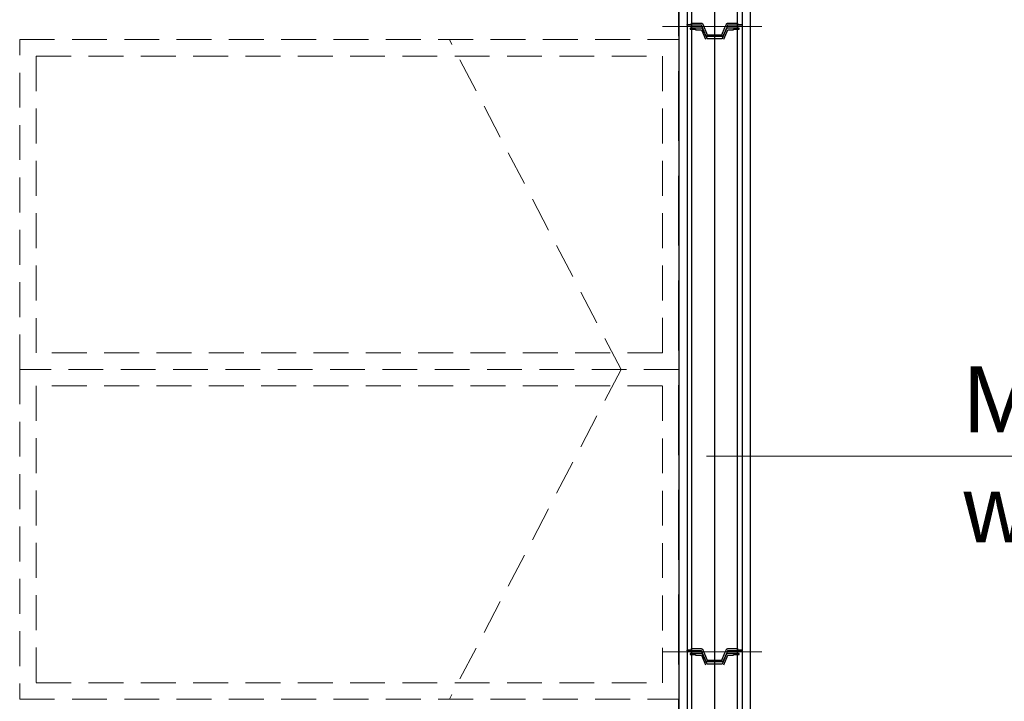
# Model space of a CAD drawing. Header units: millimetres. Extents: x -587 to 33545, y -26688 to 22494.
# Tile 85 of 256: x 9252 to 9432, y 10125 to 10249. Entities that reach past the tile are written whole.
import ezdxf
from ezdxf.lldxf.tags import DXFTag

# ---------------------------------------------------------------- set-up
doc = ezdxf.new("R2010")
doc.units = ezdxf.units.MM
doc.header["$MEASUREMENT"] = 0
doc.linetypes.add('DASHED2', pattern=[9.525, 6.35, -3.175])
for name, color, linetype in [('_I_EKO_PODKLAD 3', 252, 'Continuous'), ('AVECO', 40, 'Continuous'), ('AVECO MODUŁY', 40, 'Continuous'), ('AVECO TORY', 7, 'Continuous')]:
    doc.layers.add(name, color=color, linetype=linetype)
for name, color, linetype, lineweight in [('A_linie osiowe', 30, 'BORDER2', 13), ('A_wyposażenie', 7, 'Continuous', 9), ('wymiarowanie', 176, 'Continuous', 9)]:
    doc.layers.add(name, color=color, linetype=linetype, lineweight=lineweight)
doc.styles.add('ROMANS', font='romans')
tags = doc.linetypes.add('BORDER2', pattern=[22.225, 6.35, -3.175, 6.35, -3.175, 0, -3.175]).pattern_tags.tags
tags[14:15] = [DXFTag(74, 4), DXFTag(75, 0), DXFTag(340, '0'), DXFTag(46, 1.0), DXFTag(50, 0.0), DXFTag(44, 0.0), DXFTag(45, 0.0)]
tags[12:13] = [DXFTag(74, 4), DXFTag(75, 0), DXFTag(340, '0'), DXFTag(46, 1.0), DXFTag(50, 0.0), DXFTag(44, 0.0), DXFTag(45, 0.0)]
tags[10:11] = [DXFTag(74, 4), DXFTag(75, 0), DXFTag(340, '0'), DXFTag(46, 1.0), DXFTag(50, 0.0), DXFTag(44, 0.0), DXFTag(45, 0.0)]
tags[8:9] = [DXFTag(74, 4), DXFTag(75, 0), DXFTag(340, '0'), DXFTag(46, 1.0), DXFTag(50, 0.0), DXFTag(44, 0.0), DXFTag(45, 0.0)]
tags[6:7] = [DXFTag(74, 4), DXFTag(75, 0), DXFTag(340, '0'), DXFTag(46, 1.0), DXFTag(50, 0.0), DXFTag(44, 0.0), DXFTag(45, 0.0)]
tags[4:5] = [DXFTag(74, 4), DXFTag(75, 0), DXFTag(340, '0'), DXFTag(46, 1.0), DXFTag(50, 0.0), DXFTag(44, 0.0), DXFTag(45, 0.0)]

msp = doc.modelspace()

# ---------------------------------------------------------------- linework, layer by layer
at = {"layer": '_I_EKO_PODKLAD 3', "color": 5, "linetype": 'DASHED2', "ltscale": 2}
msp.add_line((9372.5, 9788.83), (9372.5, 10365.41), dxfattribs=at)
msp.add_line((9372.5, 9788.83), (9372.5, 10365.41), dxfattribs=at)
at = {"layer": 'A_linie osiowe', "color": 7, "ltscale": 0.5}
for p, q in [((9387.62, 10247.82), (9369.5, 10247.82)), ((9387.62, 10134.02), (9369.5, 10134.02))]:
    msp.add_line(p, q, dxfattribs=at)
at = {"layer": 'A_wyposażenie', "color": 7, "linetype": 'DASHED2'}
for q in [(9330.74, 10245.41), (9330.74, 10245.41), (9330.74, 10125.41), (9330.74, 10125.41)]:
    msp.add_line((9361.97, 10185.41), q, dxfattribs=at)
for points in [[(9372.5, 10245.41), (9372.5, 10185.41), (9252.5, 10185.41), (9252.5, 10245.41)], [(9372.5, 10245.41), (9372.5, 10185.41), (9252.5, 10185.41), (9252.5, 10245.41)], [(9369.5, 10242.41), (9369.5, 10188.41), (9255.5, 10188.41), (9255.5, 10242.41)], [(9369.5, 10242.41), (9369.5, 10188.41), (9255.5, 10188.41), (9255.5, 10242.41)], [(9372.5, 10125.41), (9372.5, 10185.41), (9252.5, 10185.41), (9252.5, 10125.41)], [(9372.5, 10125.41), (9372.5, 10185.41), (9252.5, 10185.41), (9252.5, 10125.41)], [(9369.5, 10128.41), (9369.5, 10182.41), (9255.5, 10182.41), (9255.5, 10128.41)], [(9369.5, 10128.41), (9369.5, 10182.41), (9255.5, 10182.41), (9255.5, 10128.41)]]:
    msp.add_lwpolyline(points, close=True, dxfattribs=at)
at = {"layer": 'AVECO', "color": 7}
for p, q in [((9374.74, 10247.5), (9374.55, 10247.5)), ((9374.55, 10247.5), (9374.55, 10247.33)), ((9375.71, 10247.5), (9374.74, 10247.5)), ((9376.33, 10247.5), (9375.71, 10247.5)), ((9376.55, 10247.5), (9376.33, 10247.5)), ((9376.56, 10247.5), (9376.55, 10247.5)), ((9376.58, 10247.5), (9376.56, 10247.5)), ((9376.59, 10247.5), (9376.58, 10247.5)), ((9376.6, 10247.5), (9376.59, 10247.5)), ((9376.61, 10247.5), (9376.6, 10247.5)), ((9376.62, 10247.5), (9376.61, 10247.5)), ((9376.63, 10247.5), (9376.62, 10247.5)), ((9376.64, 10247.49), (9376.63, 10247.5)), ((9376.65, 10247.49), (9376.64, 10247.49)), ((9376.66, 10247.49), (9376.65, 10247.49)), ((9376.67, 10247.49), (9376.66, 10247.49)), ((9376.68, 10247.48), (9376.67, 10247.49)), ((9376.69, 10247.48), (9376.68, 10247.48)), ((9376.71, 10247.47), (9376.69, 10247.48)), ((9376.73, 10247.46), (9376.71, 10247.47)), ((9376.75, 10247.45), (9376.73, 10247.46)), ((9376.77, 10247.45), (9376.75, 10247.45)), ((9376.78, 10247.44), (9376.77, 10247.45)), ((9376.8, 10247.43), (9376.78, 10247.44)), ((9376.81, 10247.42), (9376.8, 10247.43)), ((9376.8, 10247.43), (9376.8, 10247.43)), ((9376.82, 10247.42), (9376.81, 10247.42)), ((9376.81, 10247.42), (9376.81, 10247.42)), ((9376.82, 10247.41), (9376.82, 10247.42)), ((9376.82, 10247.42), (9376.82, 10247.42)), ((9376.83, 10247.41), (9376.82, 10247.41)), ((9376.82, 10247.41), (9376.82, 10247.41)), ((9376.83, 10247.4), (9376.83, 10247.41)), ((9376.83, 10247.41), (9376.83, 10247.41)), ((9376.83, 10247.41), (9376.83, 10247.41)), ((9376.84, 10247.4), (9376.83, 10247.4)), ((9376.84, 10247.39), (9376.84, 10247.4)), ((9376.84, 10247.4), (9376.84, 10247.4)), ((9376.85, 10247.39), (9376.84, 10247.39)), ((9376.85, 10247.38), (9376.85, 10247.39)), ((9376.85, 10247.39), (9376.85, 10247.39)), ((9376.85, 10247.39), (9376.85, 10247.39)), ((9376.86, 10247.38), (9376.85, 10247.38)), ((9376.85, 10247.38), (9376.85, 10247.38)), ((9376.86, 10247.37), (9376.86, 10247.38)), ((9376.87, 10247.36), (9376.86, 10247.37)), ((9376.86, 10247.37), (9376.86, 10247.37)), ((9376.87, 10247.35), (9376.87, 10247.36)), ((9381.14, 10247.37), (9381.13, 10247.36)), ((9381.13, 10247.36), (9381.13, 10247.35)), ((9381.15, 10247.38), (9381.14, 10247.38)), ((9381.14, 10247.38), (9381.14, 10247.37)), ((9381.14, 10247.37), (9381.14, 10247.37)), ((9381.16, 10247.4), (9381.15, 10247.39)), ((9381.15, 10247.39), (9381.15, 10247.39)), ((9381.15, 10247.39), (9381.15, 10247.39)), ((9381.15, 10247.39), (9381.15, 10247.39)), ((9381.15, 10247.39), (9381.15, 10247.38)), ((9381.15, 10247.38), (9381.15, 10247.38)), ((9381.17, 10247.41), (9381.16, 10247.4)), ((9381.16, 10247.4), (9381.16, 10247.4)), ((9381.16, 10247.4), (9381.16, 10247.4)), ((9381.18, 10247.41), (9381.17, 10247.41)), ((9381.17, 10247.41), (9381.17, 10247.41)), ((9381.17, 10247.41), (9381.17, 10247.41)), ((9381.17, 10247.41), (9381.17, 10247.41)), ((9381.19, 10247.42), (9381.18, 10247.42)), ((9381.18, 10247.42), (9381.18, 10247.42)), ((9381.18, 10247.42), (9381.18, 10247.42)), ((9381.18, 10247.42), (9381.18, 10247.41)), ((9381.2, 10247.43), (9381.19, 10247.43)), ((9381.19, 10247.43), (9381.19, 10247.42)), ((9381.22, 10247.44), (9381.2, 10247.43)), ((9381.23, 10247.45), (9381.22, 10247.44)), ((9381.25, 10247.45), (9381.23, 10247.45)), ((9381.27, 10247.46), (9381.25, 10247.45)), ((9381.29, 10247.47), (9381.27, 10247.46)), ((9381.31, 10247.48), (9381.29, 10247.47)), ((9381.32, 10247.48), (9381.31, 10247.48)), ((9381.33, 10247.49), (9381.32, 10247.48)), ((9381.34, 10247.49), (9381.33, 10247.49)), ((9381.35, 10247.49), (9381.34, 10247.49)), ((9381.36, 10247.49), (9381.35, 10247.49)), ((9381.37, 10247.5), (9381.36, 10247.49)), ((9381.38, 10247.5), (9381.37, 10247.5)), ((9381.39, 10247.5), (9381.38, 10247.5)), ((9381.4, 10247.5), (9381.39, 10247.5)), ((9381.41, 10247.5), (9381.4, 10247.5)), ((9381.42, 10247.5), (9381.41, 10247.5)), ((9381.43, 10247.5), (9381.42, 10247.5)), ((9381.44, 10247.5), (9381.43, 10247.5)), ((9381.67, 10247.5), (9381.44, 10247.5)), ((9382.29, 10247.5), (9381.67, 10247.5)), ((9383.26, 10247.5), (9382.29, 10247.5)), ((9383.45, 10247.5), (9383.26, 10247.5)), ((9383.45, 10247.33), (9383.45, 10247.5)), ((9374.55, 10247.33), (9374.74, 10247.33)), ((9374.55, 10247.33), (9375.55, 10247.33)), ((9374.74, 10247.33), (9375.55, 10247.33)), ((9375.55, 10247.33), (9375.55, 10247.21)), ((9375.55, 10247.21), (9375.71, 10247.21)), ((9375.71, 10247.21), (9376.33, 10247.21)), ((9376.33, 10247.21), (9376.61, 10247.21)), ((9376.61, 10247.21), (9376.66, 10247.07)), ((9376.66, 10247.07), (9377.34, 10245.49)), ((9376.88, 10247.34), (9376.87, 10247.35)), ((9376.87, 10247.35), (9376.87, 10247.35)), ((9377.62, 10245.61), (9376.88, 10247.34)), ((9377.62, 10245.6), (9377.62, 10245.61)), ((9377.62, 10245.61), (9377.62, 10245.61)), ((9377.62, 10245.59), (9377.62, 10245.6)), ((9377.62, 10245.6), (9377.62, 10245.6)), ((9377.62, 10245.6), (9377.62, 10245.6)), ((9377.62, 10245.6), (9377.62, 10245.6)), ((9377.62, 10245.6), (9377.62, 10245.6)), ((9377.62, 10245.6), (9377.62, 10245.6)), ((9377.62, 10245.6), (9377.62, 10245.6)), ((9377.62, 10245.6), (9377.62, 10245.6)), ((9377.62, 10245.6), (9377.62, 10245.6)), ((9377.62, 10245.6), (9377.62, 10245.6)), ((9377.62, 10245.6), (9377.62, 10245.6)), ((9377.63, 10245.59), (9377.62, 10245.59)), ((9377.64, 10245.59), (9377.63, 10245.59)), ((9377.63, 10245.59), (9377.63, 10245.59)), ((9377.63, 10245.59), (9377.63, 10245.59)), ((9377.63, 10245.59), (9377.63, 10245.59)), ((9377.63, 10245.59), (9377.63, 10245.59)), ((9377.63, 10245.59), (9377.63, 10245.59)), ((9377.63, 10245.59), (9377.63, 10245.59)), ((9377.63, 10245.59), (9377.63, 10245.59)), ((9377.63, 10245.59), (9377.63, 10245.59)), ((9377.63, 10245.59), (9377.63, 10245.59)), ((9377.63, 10245.59), (9377.63, 10245.59)), ((9377.63, 10245.59), (9377.63, 10245.59)), ((9377.63, 10245.59), (9377.63, 10245.59)), ((9377.63, 10245.59), (9377.63, 10245.59)), ((9377.64, 10245.58), (9377.64, 10245.59)), ((9377.64, 10245.59), (9377.64, 10245.59)), ((9377.64, 10245.59), (9377.64, 10245.59)), ((9377.64, 10245.59), (9377.64, 10245.59)), ((9377.65, 10245.58), (9377.64, 10245.58)), ((9377.64, 10245.58), (9377.64, 10245.58)), ((9377.64, 10245.58), (9377.64, 10245.58)), ((9377.64, 10245.58), (9377.64, 10245.58)), ((9377.64, 10245.58), (9377.64, 10245.58)), ((9377.64, 10245.58), (9377.64, 10245.58)), ((9377.66, 10245.58), (9377.65, 10245.58)), ((9377.65, 10245.58), (9377.65, 10245.58)), ((9377.65, 10245.58), (9377.65, 10245.58)), ((9377.65, 10245.58), (9377.65, 10245.58)), ((9377.65, 10245.58), (9377.65, 10245.58)), ((9377.65, 10245.58), (9377.65, 10245.58)), ((9377.67, 10245.58), (9377.66, 10245.58)), ((9377.66, 10245.58), (9377.66, 10245.58)), ((9377.66, 10245.58), (9377.66, 10245.58)), ((9377.72, 10245.58), (9377.67, 10245.58)), ((9377.73, 10245.58), (9377.72, 10245.58)), ((9379, 10245.57), (9377.73, 10245.58)), ((9380.27, 10245.58), (9379, 10245.57)), ((9380.28, 10245.58), (9380.27, 10245.58)), ((9380.33, 10245.58), (9380.28, 10245.58)), ((9380.34, 10245.58), (9380.33, 10245.58)), ((9380.33, 10245.58), (9380.33, 10245.58)), ((9380.35, 10245.58), (9380.34, 10245.58)), ((9380.34, 10245.58), (9380.34, 10245.58)), ((9380.34, 10245.58), (9380.34, 10245.58)), ((9380.36, 10245.58), (9380.35, 10245.58)), ((9380.35, 10245.58), (9380.35, 10245.58)), ((9380.35, 10245.58), (9380.35, 10245.58)), ((9380.35, 10245.58), (9380.35, 10245.58)), ((9380.35, 10245.58), (9380.35, 10245.58)), ((9380.35, 10245.58), (9380.35, 10245.58)), ((9380.37, 10245.59), (9380.36, 10245.59)), ((9380.36, 10245.59), (9380.36, 10245.59)), ((9380.36, 10245.59), (9380.36, 10245.59)), ((9380.36, 10245.59), (9380.36, 10245.59)), ((9380.36, 10245.59), (9380.36, 10245.59)), ((9380.36, 10245.59), (9380.36, 10245.59)), ((9380.36, 10245.59), (9380.36, 10245.59)), ((9380.36, 10245.59), (9380.36, 10245.58)), ((9380.36, 10245.58), (9380.36, 10245.58)), ((9380.36, 10245.58), (9380.36, 10245.58)), ((9380.36, 10245.58), (9380.36, 10245.58)), ((9380.36, 10245.58), (9380.36, 10245.58)), ((9380.38, 10245.6), (9380.37, 10245.6)), ((9380.37, 10245.6), (9380.37, 10245.6)), ((9380.37, 10245.6), (9380.37, 10245.6)), ((9380.37, 10245.6), (9380.37, 10245.6)), ((9380.37, 10245.6), (9380.37, 10245.59)), ((9380.37, 10245.59), (9380.37, 10245.59)), ((9380.37, 10245.59), (9380.37, 10245.59)), ((9380.37, 10245.59), (9380.37, 10245.59)), ((9380.37, 10245.59), (9380.37, 10245.59)), ((9380.37, 10245.59), (9380.37, 10245.59)), ((9380.37, 10245.59), (9380.37, 10245.59)), ((9380.37, 10245.59), (9380.37, 10245.59)), ((9380.37, 10245.59), (9380.37, 10245.59)), ((9380.37, 10245.59), (9380.37, 10245.59)), ((9380.37, 10245.59), (9380.37, 10245.59)), ((9380.37, 10245.59), (9380.37, 10245.59)), ((9381.12, 10247.34), (9380.38, 10245.61)), ((9380.38, 10245.61), (9380.38, 10245.61)), ((9380.38, 10245.61), (9380.38, 10245.6)), ((9380.38, 10245.6), (9380.38, 10245.6)), ((9380.38, 10245.6), (9380.38, 10245.6)), ((9380.38, 10245.6), (9380.38, 10245.6)), ((9380.38, 10245.6), (9380.38, 10245.6)), ((9380.38, 10245.6), (9380.38, 10245.6)), ((9380.38, 10245.6), (9380.38, 10245.6)), ((9380.66, 10245.49), (9381.39, 10247.21)), ((9381.13, 10247.35), (9381.12, 10247.35)), ((9381.12, 10247.35), (9381.12, 10247.34)), ((9381.39, 10247.21), (9381.56, 10247.21)), ((9381.56, 10247.21), (9381.67, 10247.21)), ((9381.67, 10247.21), (9382.29, 10247.21)), ((9382.29, 10247.21), (9382.45, 10247.21)), ((9382.45, 10247.33), (9383.45, 10247.33)), ((9382.45, 10247.21), (9382.45, 10247.33)), ((9382.45, 10247.33), (9383.26, 10247.33)), ((9383.26, 10247.33), (9383.45, 10247.33)), ((9374.74, 10133.7), (9374.55, 10133.7)), ((9374.55, 10133.7), (9374.55, 10133.53)), ((9374.55, 10133.53), (9374.74, 10133.53)), ((9374.55, 10133.53), (9375.55, 10133.53)), ((9375.71, 10133.7), (9374.74, 10133.7)), ((9374.74, 10133.53), (9375.55, 10133.53)), ((9375.55, 10133.53), (9375.55, 10133.41)), ((9375.55, 10133.41), (9375.71, 10133.41)), ((9376.33, 10133.7), (9375.71, 10133.7)), ((9375.71, 10133.41), (9376.33, 10133.41)), ((9376.55, 10133.7), (9376.33, 10133.7)), ((9376.33, 10133.41), (9376.61, 10133.41)), ((9376.56, 10133.7), (9376.55, 10133.7)), ((9376.58, 10133.7), (9376.56, 10133.7)), ((9376.59, 10133.7), (9376.58, 10133.7)), ((9376.6, 10133.7), (9376.59, 10133.7)), ((9376.61, 10133.7), (9376.6, 10133.7)), ((9376.62, 10133.7), (9376.61, 10133.7)), ((9376.61, 10133.41), (9376.66, 10133.27)), ((9376.63, 10133.7), (9376.62, 10133.7)), ((9376.64, 10133.69), (9376.63, 10133.7)), ((9376.65, 10133.69), (9376.64, 10133.69)), ((9376.66, 10133.69), (9376.65, 10133.69)), ((9376.67, 10133.69), (9376.66, 10133.69)), ((9376.66, 10133.27), (9377.34, 10131.69)), ((9376.68, 10133.68), (9376.67, 10133.69)), ((9376.69, 10133.68), (9376.68, 10133.68)), ((9376.71, 10133.67), (9376.69, 10133.68)), ((9376.73, 10133.66), (9376.71, 10133.67)), ((9376.75, 10133.65), (9376.73, 10133.66)), ((9376.77, 10133.65), (9376.75, 10133.65)), ((9376.78, 10133.64), (9376.77, 10133.65)), ((9376.8, 10133.63), (9376.78, 10133.64)), ((9376.81, 10133.62), (9376.8, 10133.63)), ((9376.8, 10133.63), (9376.8, 10133.63)), ((9376.82, 10133.62), (9376.81, 10133.62)), ((9376.81, 10133.62), (9376.81, 10133.62)), ((9376.82, 10133.61), (9376.82, 10133.62)), ((9376.82, 10133.62), (9376.82, 10133.62)), ((9376.83, 10133.61), (9376.82, 10133.61)), ((9376.82, 10133.61), (9376.82, 10133.61)), ((9376.83, 10133.6), (9376.83, 10133.61)), ((9376.83, 10133.61), (9376.83, 10133.61)), ((9376.83, 10133.61), (9376.83, 10133.61)), ((9376.84, 10133.6), (9376.83, 10133.6)), ((9376.84, 10133.59), (9376.84, 10133.6)), ((9376.84, 10133.6), (9376.84, 10133.6)), ((9376.85, 10133.59), (9376.84, 10133.59)), ((9376.85, 10133.58), (9376.85, 10133.59)), ((9376.85, 10133.59), (9376.85, 10133.59)), ((9376.85, 10133.59), (9376.85, 10133.59)), ((9376.86, 10133.58), (9376.85, 10133.58)), ((9376.85, 10133.58), (9376.85, 10133.58)), ((9376.86, 10133.57), (9376.86, 10133.58)), ((9376.87, 10133.56), (9376.86, 10133.57)), ((9376.86, 10133.57), (9376.86, 10133.57)), ((9376.87, 10133.55), (9376.87, 10133.56)), ((9376.88, 10133.54), (9376.87, 10133.55)), ((9376.87, 10133.55), (9376.87, 10133.55)), ((9377.62, 10131.81), (9376.88, 10133.54)), ((9381.12, 10133.54), (9380.38, 10131.81)), ((9380.66, 10131.69), (9381.39, 10133.41)), ((9381.13, 10133.55), (9381.12, 10133.55)), ((9381.12, 10133.55), (9381.12, 10133.54)), ((9381.14, 10133.57), (9381.13, 10133.56)), ((9381.13, 10133.56), (9381.13, 10133.55)), ((9381.15, 10133.58), (9381.14, 10133.58)), ((9381.14, 10133.58), (9381.14, 10133.57)), ((9381.14, 10133.57), (9381.14, 10133.57)), ((9381.16, 10133.6), (9381.15, 10133.59)), ((9381.15, 10133.59), (9381.15, 10133.59)), ((9381.15, 10133.59), (9381.15, 10133.59)), ((9381.15, 10133.59), (9381.15, 10133.59)), ((9381.15, 10133.59), (9381.15, 10133.58)), ((9381.15, 10133.58), (9381.15, 10133.58)), ((9381.17, 10133.61), (9381.16, 10133.6)), ((9381.16, 10133.6), (9381.16, 10133.6)), ((9381.16, 10133.6), (9381.16, 10133.6)), ((9381.18, 10133.61), (9381.17, 10133.61)), ((9381.17, 10133.61), (9381.17, 10133.61)), ((9381.17, 10133.61), (9381.17, 10133.61)), ((9381.17, 10133.61), (9381.17, 10133.61)), ((9381.19, 10133.62), (9381.18, 10133.62)), ((9381.18, 10133.62), (9381.18, 10133.62)), ((9381.18, 10133.62), (9381.18, 10133.62)), ((9381.18, 10133.62), (9381.18, 10133.61)), ((9381.2, 10133.63), (9381.19, 10133.63)), ((9381.19, 10133.63), (9381.19, 10133.62)), ((9381.22, 10133.64), (9381.2, 10133.63)), ((9381.23, 10133.65), (9381.22, 10133.64)), ((9381.25, 10133.65), (9381.23, 10133.65)), ((9381.27, 10133.66), (9381.25, 10133.65)), ((9381.29, 10133.67), (9381.27, 10133.66)), ((9381.31, 10133.68), (9381.29, 10133.67)), ((9381.32, 10133.68), (9381.31, 10133.68)), ((9381.33, 10133.69), (9381.32, 10133.68)), ((9381.34, 10133.69), (9381.33, 10133.69)), ((9381.35, 10133.69), (9381.34, 10133.69)), ((9381.36, 10133.69), (9381.35, 10133.69)), ((9381.37, 10133.7), (9381.36, 10133.69)), ((9381.38, 10133.7), (9381.37, 10133.7)), ((9381.39, 10133.7), (9381.38, 10133.7)), ((9381.4, 10133.7), (9381.39, 10133.7)), ((9381.39, 10133.41), (9381.56, 10133.41)), ((9381.41, 10133.7), (9381.4, 10133.7)), ((9381.42, 10133.7), (9381.41, 10133.7)), ((9381.43, 10133.7), (9381.42, 10133.7)), ((9381.44, 10133.7), (9381.43, 10133.7)), ((9381.67, 10133.7), (9381.44, 10133.7)), ((9381.56, 10133.41), (9381.67, 10133.41)), ((9382.29, 10133.7), (9381.67, 10133.7)), ((9381.67, 10133.41), (9382.29, 10133.41)), ((9383.26, 10133.7), (9382.29, 10133.7)), ((9382.29, 10133.41), (9382.45, 10133.41)), ((9382.45, 10133.53), (9383.45, 10133.53)), ((9382.45, 10133.41), (9382.45, 10133.53)), ((9382.45, 10133.53), (9383.26, 10133.53)), ((9383.45, 10133.7), (9383.26, 10133.7)), ((9383.26, 10133.53), (9383.45, 10133.53)), ((9383.45, 10133.53), (9383.45, 10133.7)), ((9377.62, 10131.8), (9377.62, 10131.81)), ((9377.62, 10131.81), (9377.62, 10131.81)), ((9377.62, 10131.79), (9377.62, 10131.8)), ((9377.62, 10131.8), (9377.62, 10131.8)), ((9377.62, 10131.8), (9377.62, 10131.8)), ((9377.62, 10131.8), (9377.62, 10131.8)), ((9377.62, 10131.8), (9377.62, 10131.8)), ((9377.62, 10131.8), (9377.62, 10131.8)), ((9377.62, 10131.8), (9377.62, 10131.8)), ((9377.62, 10131.8), (9377.62, 10131.8)), ((9377.62, 10131.8), (9377.62, 10131.8)), ((9377.62, 10131.8), (9377.62, 10131.8)), ((9377.62, 10131.8), (9377.62, 10131.8)), ((9377.63, 10131.79), (9377.62, 10131.79)), ((9377.64, 10131.79), (9377.63, 10131.79)), ((9377.63, 10131.79), (9377.63, 10131.79)), ((9377.63, 10131.79), (9377.63, 10131.79)), ((9377.63, 10131.79), (9377.63, 10131.79)), ((9377.63, 10131.79), (9377.63, 10131.79)), ((9377.63, 10131.79), (9377.63, 10131.79)), ((9377.63, 10131.79), (9377.63, 10131.79)), ((9377.63, 10131.79), (9377.63, 10131.79)), ((9377.63, 10131.79), (9377.63, 10131.79)), ((9377.63, 10131.79), (9377.63, 10131.79)), ((9377.63, 10131.79), (9377.63, 10131.79)), ((9377.63, 10131.79), (9377.63, 10131.79)), ((9377.63, 10131.79), (9377.63, 10131.79)), ((9377.63, 10131.79), (9377.63, 10131.79)), ((9377.64, 10131.78), (9377.64, 10131.79)), ((9377.64, 10131.79), (9377.64, 10131.79)), ((9377.64, 10131.79), (9377.64, 10131.79)), ((9377.64, 10131.79), (9377.64, 10131.79)), ((9377.65, 10131.78), (9377.64, 10131.78)), ((9377.64, 10131.78), (9377.64, 10131.78)), ((9377.64, 10131.78), (9377.64, 10131.78)), ((9377.64, 10131.78), (9377.64, 10131.78)), ((9377.64, 10131.78), (9377.64, 10131.78)), ((9377.64, 10131.78), (9377.64, 10131.78)), ((9377.66, 10131.78), (9377.65, 10131.78)), ((9377.65, 10131.78), (9377.65, 10131.78)), ((9377.65, 10131.78), (9377.65, 10131.78)), ((9377.65, 10131.78), (9377.65, 10131.78)), ((9377.65, 10131.78), (9377.65, 10131.78)), ((9377.65, 10131.78), (9377.65, 10131.78)), ((9377.67, 10131.78), (9377.66, 10131.78)), ((9377.66, 10131.78), (9377.66, 10131.78)), ((9377.66, 10131.78), (9377.66, 10131.78)), ((9377.72, 10131.78), (9377.67, 10131.78)), ((9377.73, 10131.78), (9377.72, 10131.78)), ((9379, 10131.77), (9377.73, 10131.78)), ((9380.27, 10131.78), (9379, 10131.77)), ((9380.28, 10131.78), (9380.27, 10131.78)), ((9380.33, 10131.78), (9380.28, 10131.78)), ((9380.34, 10131.78), (9380.33, 10131.78)), ((9380.33, 10131.78), (9380.33, 10131.78)), ((9380.35, 10131.78), (9380.34, 10131.78)), ((9380.34, 10131.78), (9380.34, 10131.78)), ((9380.34, 10131.78), (9380.34, 10131.78)), ((9380.36, 10131.78), (9380.35, 10131.78)), ((9380.35, 10131.78), (9380.35, 10131.78)), ((9380.35, 10131.78), (9380.35, 10131.78)), ((9380.35, 10131.78), (9380.35, 10131.78)), ((9380.35, 10131.78), (9380.35, 10131.78)), ((9380.35, 10131.78), (9380.35, 10131.78)), ((9380.37, 10131.79), (9380.36, 10131.79)), ((9380.36, 10131.79), (9380.36, 10131.79)), ((9380.36, 10131.79), (9380.36, 10131.79)), ((9380.36, 10131.79), (9380.36, 10131.79)), ((9380.36, 10131.79), (9380.36, 10131.79)), ((9380.36, 10131.79), (9380.36, 10131.79)), ((9380.36, 10131.79), (9380.36, 10131.79)), ((9380.36, 10131.79), (9380.36, 10131.78)), ((9380.36, 10131.78), (9380.36, 10131.78)), ((9380.36, 10131.78), (9380.36, 10131.78)), ((9380.36, 10131.78), (9380.36, 10131.78)), ((9380.36, 10131.78), (9380.36, 10131.78)), ((9380.38, 10131.8), (9380.37, 10131.8)), ((9380.37, 10131.8), (9380.37, 10131.8)), ((9380.37, 10131.8), (9380.37, 10131.8)), ((9380.37, 10131.8), (9380.37, 10131.8)), ((9380.37, 10131.8), (9380.37, 10131.79)), ((9380.37, 10131.79), (9380.37, 10131.79)), ((9380.37, 10131.79), (9380.37, 10131.79)), ((9380.37, 10131.79), (9380.37, 10131.79)), ((9380.37, 10131.79), (9380.37, 10131.79)), ((9380.37, 10131.79), (9380.37, 10131.79)), ((9380.37, 10131.79), (9380.37, 10131.79)), ((9380.37, 10131.79), (9380.37, 10131.79)), ((9380.37, 10131.79), (9380.37, 10131.79)), ((9380.37, 10131.79), (9380.37, 10131.79)), ((9380.37, 10131.79), (9380.37, 10131.79)), ((9380.37, 10131.79), (9380.37, 10131.79)), ((9380.38, 10131.81), (9380.38, 10131.81)), ((9380.38, 10131.81), (9380.38, 10131.8)), ((9380.38, 10131.8), (9380.38, 10131.8)), ((9380.38, 10131.8), (9380.38, 10131.8)), ((9380.38, 10131.8), (9380.38, 10131.8)), ((9380.38, 10131.8), (9380.38, 10131.8)), ((9380.38, 10131.8), (9380.38, 10131.8)), ((9380.38, 10131.8), (9380.38, 10131.8))]:
    msp.add_line(p, q, dxfattribs=at)
at = {"layer": 'AVECO MODUŁY', "color": 7}
for p, q in [((9374.8, 10361.03), (9374.8, 9792.92)), ((9383.18, 9792.92), (9383.18, 10361.03)), ((9373.99, 10248.02), (9373.99, 10248.12)), ((9373.99, 10248.12), (9374.8, 10248.12)), ((9374.8, 10248.02), (9373.99, 10248.02)), ((9374, 10248.05), (9374, 10248.15)), ((9374.8, 10248.12), (9374, 10248.12)), ((9374.8, 10248.42), (9375.43, 10248.42)), ((9374.8, 10248.22), (9374.8, 10248.42)), ((9374.8, 10248.12), (9374.8, 10248.22)), ((9375.82, 10248.02), (9374.8, 10248.02)), ((9375.43, 10248.42), (9376.54, 10248.42)), ((9376.22, 10248.02), (9375.82, 10248.02)), ((9376.6, 10248.02), (9376.22, 10248.02)), ((9376.54, 10248.42), (9376.55, 10248.42)), ((9376.55, 10248.42), (9376.56, 10248.42)), ((9376.56, 10248.42), (9376.57, 10248.42)), ((9376.57, 10248.42), (9376.59, 10248.42)), ((9376.59, 10248.42), (9376.6, 10248.41)), ((9376.6, 10248.41), (9376.61, 10248.41)), ((9377.39, 10246.17), (9376.6, 10248.02)), ((9376.61, 10248.41), (9376.62, 10248.41)), ((9376.62, 10248.41), (9376.63, 10248.41)), ((9376.63, 10248.41), (9376.64, 10248.4)), ((9376.64, 10248.4), (9376.64, 10248.4)), ((9376.64, 10248.4), (9376.65, 10248.4)), ((9376.65, 10248.4), (9376.66, 10248.4)), ((9376.66, 10248.4), (9376.66, 10248.39)), ((9376.66, 10248.39), (9376.67, 10248.39)), ((9376.67, 10248.39), (9376.67, 10248.39)), ((9376.67, 10248.39), (9376.68, 10248.39)), ((9376.68, 10248.39), (9376.68, 10248.38)), ((9376.68, 10248.38), (9376.69, 10248.38)), ((9376.69, 10248.38), (9376.7, 10248.38)), ((9376.7, 10248.38), (9376.7, 10248.38)), ((9376.7, 10248.38), (9376.71, 10248.37)), ((9376.71, 10248.37), (9376.71, 10248.37)), ((9376.71, 10248.37), (9376.72, 10248.37)), ((9376.72, 10248.37), (9376.72, 10248.36)), ((9376.72, 10248.36), (9376.73, 10248.36)), ((9376.73, 10248.36), (9376.73, 10248.36)), ((9376.73, 10248.36), (9376.74, 10248.35)), ((9376.74, 10248.35), (9376.74, 10248.35)), ((9376.74, 10248.35), (9376.75, 10248.34)), ((9376.75, 10248.34), (9376.75, 10248.34)), ((9376.75, 10248.34), (9376.76, 10248.34)), ((9376.76, 10248.34), (9376.76, 10248.33)), ((9376.76, 10248.33), (9376.77, 10248.33)), ((9376.77, 10248.33), (9376.77, 10248.32)), ((9376.77, 10248.32), (9376.77, 10248.32)), ((9376.77, 10248.32), (9376.78, 10248.32)), ((9376.78, 10248.32), (9376.79, 10248.31)), ((9376.79, 10248.31), (9376.79, 10248.3)), ((9376.79, 10248.3), (9376.8, 10248.29)), ((9376.8, 10248.29), (9376.81, 10248.28)), ((9376.81, 10248.28), (9376.82, 10248.27)), ((9376.82, 10248.27), (9376.82, 10248.26)), ((9376.82, 10248.26), (9376.83, 10248.25)), ((9376.83, 10248.25), (9376.83, 10248.24)), ((9376.83, 10248.24), (9376.84, 10248.22)), ((9376.84, 10248.22), (9376.85, 10248.21)), ((9376.85, 10248.21), (9377.67, 10246.3)), ((9380.32, 10246.3), (9380.89, 10247.64)), ((9381.22, 10247.63), (9380.59, 10246.17)), ((9380.89, 10247.64), (9381.14, 10248.22)), ((9381.14, 10248.22), (9381.15, 10248.23)), ((9381.15, 10248.24), (9381.16, 10248.25)), ((9381.15, 10248.23), (9381.15, 10248.24)), ((9381.16, 10248.26), (9381.17, 10248.27)), ((9381.16, 10248.25), (9381.16, 10248.26)), ((9381.17, 10248.27), (9381.18, 10248.28)), ((9381.18, 10248.29), (9381.19, 10248.3)), ((9381.18, 10248.28), (9381.18, 10248.29)), ((9381.19, 10248.3), (9381.2, 10248.31)), ((9381.2, 10248.31), (9381.21, 10248.32)), ((9381.21, 10248.32), (9381.21, 10248.32)), ((9381.21, 10248.32), (9381.22, 10248.32)), ((9381.22, 10248.32), (9381.22, 10248.33)), ((9381.22, 10248.33), (9381.23, 10248.33)), ((9381.38, 10248.02), (9381.22, 10247.63)), ((9381.23, 10248.33), (9381.23, 10248.34)), ((9381.23, 10248.34), (9381.24, 10248.34)), ((9381.24, 10248.34), (9381.25, 10248.35)), ((9381.24, 10248.34), (9381.24, 10248.34)), ((9381.25, 10248.35), (9381.26, 10248.36)), ((9381.25, 10248.35), (9381.25, 10248.35)), ((9381.26, 10248.36), (9381.26, 10248.36)), ((9381.26, 10248.36), (9381.27, 10248.36)), ((9381.27, 10248.36), (9381.27, 10248.37)), ((9381.27, 10248.37), (9381.28, 10248.37)), ((9381.28, 10248.37), (9381.29, 10248.38)), ((9381.28, 10248.37), (9381.28, 10248.37)), ((9381.29, 10248.38), (9381.29, 10248.38)), ((9381.29, 10248.38), (9381.3, 10248.38)), ((9381.3, 10248.38), (9381.31, 10248.39)), ((9381.3, 10248.38), (9381.3, 10248.38)), ((9381.31, 10248.39), (9381.31, 10248.39)), ((9381.31, 10248.39), (9381.32, 10248.39)), ((9381.32, 10248.39), (9381.33, 10248.39)), ((9381.33, 10248.39), (9381.33, 10248.4)), ((9381.33, 10248.4), (9381.34, 10248.4)), ((9381.34, 10248.4), (9381.34, 10248.4)), ((9381.34, 10248.4), (9381.35, 10248.4)), ((9381.35, 10248.4), (9381.35, 10248.41)), ((9381.35, 10248.41), (9381.37, 10248.41)), ((9381.37, 10248.41), (9381.38, 10248.41)), ((9381.38, 10248.41), (9381.39, 10248.41)), ((9382.16, 10248.02), (9381.38, 10248.02)), ((9381.39, 10248.41), (9381.4, 10248.42)), ((9381.4, 10248.42), (9381.41, 10248.42)), ((9381.41, 10248.42), (9381.43, 10248.42)), ((9381.43, 10248.42), (9381.44, 10248.42)), ((9381.44, 10248.42), (9381.45, 10248.42)), ((9381.45, 10248.42), (9383.18, 10248.42)), ((9383.18, 10248.02), (9382.16, 10248.02)), ((9383.18, 10248.42), (9383.18, 10248.22)), ((9383.18, 10248.22), (9383.18, 10248.12)), ((9383.18, 10248.12), (9383.49, 10248.12)), ((9383.99, 10248.12), (9383.18, 10248.12)), ((9383.99, 10248.02), (9383.18, 10248.02)), ((9383.49, 10248.12), (9383.99, 10248.12)), ((9383.99, 10248.12), (9383.99, 10248.02)), ((9377.4, 10246.17), (9377.39, 10246.17)), ((9377.4, 10246.16), (9377.4, 10246.17)), ((9377.4, 10246.15), (9377.4, 10246.16)), ((9377.4, 10246.16), (9377.4, 10246.16)), ((9377.41, 10246.15), (9377.4, 10246.15)), ((9377.41, 10246.14), (9377.41, 10246.15)), ((9377.42, 10246.13), (9377.41, 10246.14)), ((9377.41, 10246.14), (9377.41, 10246.14)), ((9377.42, 10246.12), (9377.42, 10246.13)), ((9377.42, 10246.13), (9377.42, 10246.13)), ((9377.43, 10246.12), (9377.42, 10246.12)), ((9377.42, 10246.12), (9377.42, 10246.12)), ((9377.43, 10246.11), (9377.43, 10246.12)), ((9377.44, 10246.1), (9377.43, 10246.11)), ((9377.43, 10246.11), (9377.43, 10246.11)), ((9377.45, 10246.09), (9377.44, 10246.1)), ((9377.44, 10246.1), (9377.44, 10246.1)), ((9377.46, 10246.08), (9377.45, 10246.09)), ((9377.45, 10246.09), (9377.45, 10246.09)), ((9377.45, 10246.09), (9377.45, 10246.09)), ((9377.47, 10246.07), (9377.46, 10246.08)), ((9377.46, 10246.08), (9377.46, 10246.08)), ((9377.48, 10246.06), (9377.47, 10246.07)), ((9377.47, 10246.07), (9377.47, 10246.07)), ((9377.47, 10246.07), (9377.47, 10246.07)), ((9377.49, 10246.06), (9377.48, 10246.06)), ((9377.48, 10246.06), (9377.48, 10246.06)), ((9377.49, 10246.05), (9377.49, 10246.06)), ((9377.5, 10246.05), (9377.49, 10246.05)), ((9377.51, 10246.04), (9377.5, 10246.05)), ((9377.5, 10246.05), (9377.5, 10246.05)), ((9377.52, 10246.04), (9377.51, 10246.04)), ((9377.51, 10246.04), (9377.51, 10246.04)), ((9377.53, 10246.03), (9377.52, 10246.04)), ((9377.52, 10246.04), (9377.52, 10246.04)), ((9377.54, 10246.03), (9377.53, 10246.03)), ((9377.53, 10246.03), (9377.53, 10246.03)), ((9377.55, 10246.02), (9377.54, 10246.03)), ((9377.54, 10246.03), (9377.54, 10246.03)), ((9377.56, 10246.02), (9377.55, 10246.02)), ((9377.55, 10246.02), (9377.55, 10246.02)), ((9377.57, 10246.01), (9377.56, 10246.02)), ((9377.56, 10246.02), (9377.56, 10246.02)), ((9377.58, 10246.01), (9377.57, 10246.01)), ((9377.57, 10246.01), (9377.57, 10246.01)), ((9377.59, 10246.01), (9377.58, 10246.01)), ((9377.58, 10246.01), (9377.58, 10246.01)), ((9377.6, 10246.01), (9377.59, 10246.01)), ((9377.59, 10246.01), (9377.59, 10246.01)), ((9377.6, 10246), (9377.6, 10246.01)), ((9377.61, 10246), (9377.6, 10246)), ((9377.62, 10246), (9377.61, 10246)), ((9377.61, 10246), (9377.61, 10246)), ((9377.63, 10246), (9377.62, 10246)), ((9377.62, 10246), (9377.62, 10246)), ((9377.64, 10246), (9377.63, 10246)), ((9377.63, 10246), (9377.63, 10246)), ((9377.65, 10246), (9377.64, 10246)), ((9377.66, 10246), (9377.65, 10246)), ((9377.65, 10246), (9377.65, 10246)), ((9377.67, 10246), (9377.66, 10246)), ((9377.67, 10246.3), (9378.68, 10246.3)), ((9380.33, 10246), (9377.67, 10246)), ((9378.68, 10246.3), (9380.32, 10246.3)), ((9380.34, 10246), (9380.33, 10246)), ((9380.35, 10246), (9380.34, 10246)), ((9380.34, 10246), (9380.34, 10246)), ((9380.36, 10246), (9380.35, 10246)), ((9380.35, 10246), (9380.35, 10246)), ((9380.37, 10246), (9380.36, 10246)), ((9380.36, 10246), (9380.36, 10246)), ((9380.38, 10246), (9380.37, 10246)), ((9380.37, 10246), (9380.37, 10246)), ((9380.39, 10246.01), (9380.38, 10246)), ((9380.38, 10246), (9380.38, 10246)), ((9380.4, 10246.01), (9380.39, 10246.01)), ((9380.39, 10246.01), (9380.39, 10246.01)), ((9380.41, 10246.01), (9380.4, 10246.01)), ((9380.42, 10246.01), (9380.41, 10246.01)), ((9380.41, 10246.01), (9380.41, 10246.01)), ((9380.43, 10246.02), (9380.42, 10246.01)), ((9380.42, 10246.01), (9380.42, 10246.01)), ((9380.44, 10246.02), (9380.43, 10246.02)), ((9380.43, 10246.02), (9380.43, 10246.02)), ((9380.45, 10246.03), (9380.44, 10246.02)), ((9380.44, 10246.02), (9380.44, 10246.02)), ((9380.46, 10246.03), (9380.45, 10246.03)), ((9380.45, 10246.03), (9380.45, 10246.03)), ((9380.47, 10246.04), (9380.46, 10246.03)), ((9380.46, 10246.03), (9380.46, 10246.03)), ((9380.48, 10246.04), (9380.47, 10246.04)), ((9380.47, 10246.04), (9380.47, 10246.04)), ((9380.49, 10246.05), (9380.48, 10246.04)), ((9380.48, 10246.04), (9380.48, 10246.04)), ((9380.5, 10246.05), (9380.49, 10246.05)), ((9380.49, 10246.05), (9380.49, 10246.05)), ((9380.51, 10246.06), (9380.5, 10246.06)), ((9380.5, 10246.06), (9380.5, 10246.06)), ((9380.5, 10246.06), (9380.5, 10246.05)), ((9380.52, 10246.07), (9380.51, 10246.07)), ((9380.51, 10246.07), (9380.51, 10246.06)), ((9380.53, 10246.08), (9380.52, 10246.07)), ((9380.52, 10246.07), (9380.52, 10246.07)), ((9380.54, 10246.09), (9380.53, 10246.09)), ((9380.53, 10246.09), (9380.53, 10246.08)), ((9380.53, 10246.08), (9380.53, 10246.08)), ((9380.55, 10246.1), (9380.54, 10246.09)), ((9380.54, 10246.09), (9380.54, 10246.09)), ((9380.56, 10246.11), (9380.55, 10246.11)), ((9380.55, 10246.11), (9380.55, 10246.1)), ((9380.55, 10246.1), (9380.55, 10246.1)), ((9380.57, 10246.12), (9380.56, 10246.12)), ((9380.56, 10246.12), (9380.56, 10246.12)), ((9380.56, 10246.12), (9380.56, 10246.11)), ((9380.58, 10246.14), (9380.57, 10246.14)), ((9380.57, 10246.14), (9380.57, 10246.13)), ((9380.57, 10246.13), (9380.57, 10246.13)), ((9380.57, 10246.13), (9380.57, 10246.12)), ((9380.59, 10246.16), (9380.58, 10246.15)), ((9380.58, 10246.15), (9380.58, 10246.15)), ((9380.58, 10246.15), (9380.58, 10246.14)), ((9380.59, 10246.17), (9380.59, 10246.17)), ((9380.59, 10246.17), (9380.59, 10246.16)), ((9380.59, 10246.16), (9380.59, 10246.16)), ((9374.8, 10134.62), (9375.43, 10134.62)), ((9374.8, 10134.42), (9374.8, 10134.62)), ((9375.43, 10134.62), (9376.54, 10134.62)), ((9376.54, 10134.62), (9376.55, 10134.62)), ((9376.55, 10134.62), (9376.56, 10134.62)), ((9376.56, 10134.62), (9376.57, 10134.62)), ((9376.57, 10134.62), (9376.59, 10134.62)), ((9376.59, 10134.62), (9376.6, 10134.61)), ((9376.6, 10134.61), (9376.61, 10134.61)), ((9376.61, 10134.61), (9376.62, 10134.61)), ((9376.62, 10134.61), (9376.63, 10134.61)), ((9376.63, 10134.61), (9376.64, 10134.6)), ((9376.64, 10134.6), (9376.64, 10134.6)), ((9376.64, 10134.6), (9376.65, 10134.6)), ((9376.65, 10134.6), (9376.66, 10134.6)), ((9376.66, 10134.6), (9376.66, 10134.59)), ((9376.66, 10134.59), (9376.67, 10134.59)), ((9376.67, 10134.59), (9376.67, 10134.59)), ((9376.67, 10134.59), (9376.68, 10134.59)), ((9376.68, 10134.59), (9376.68, 10134.58)), ((9376.68, 10134.58), (9376.69, 10134.58)), ((9376.69, 10134.58), (9376.7, 10134.58)), ((9376.7, 10134.58), (9376.7, 10134.58)), ((9376.7, 10134.58), (9376.71, 10134.57)), ((9376.71, 10134.57), (9376.71, 10134.57)), ((9376.71, 10134.57), (9376.72, 10134.57)), ((9376.72, 10134.57), (9376.72, 10134.56)), ((9376.72, 10134.56), (9376.73, 10134.56)), ((9376.73, 10134.56), (9376.73, 10134.56)), ((9376.73, 10134.56), (9376.74, 10134.55)), ((9376.74, 10134.55), (9376.74, 10134.55)), ((9376.74, 10134.55), (9376.75, 10134.54)), ((9376.75, 10134.54), (9376.75, 10134.54)), ((9376.75, 10134.54), (9376.76, 10134.54)), ((9376.76, 10134.54), (9376.76, 10134.53)), ((9376.76, 10134.53), (9376.77, 10134.53)), ((9376.77, 10134.53), (9376.77, 10134.52)), ((9376.77, 10134.52), (9376.77, 10134.52)), ((9376.77, 10134.52), (9376.78, 10134.52)), ((9376.78, 10134.52), (9376.79, 10134.51)), ((9376.79, 10134.51), (9376.79, 10134.5)), ((9376.79, 10134.5), (9376.8, 10134.49)), ((9376.8, 10134.49), (9376.81, 10134.48)), ((9376.81, 10134.48), (9376.82, 10134.47)), ((9376.82, 10134.47), (9376.82, 10134.46)), ((9376.82, 10134.46), (9376.83, 10134.45)), ((9376.83, 10134.45), (9376.83, 10134.44)), ((9376.83, 10134.44), (9376.84, 10134.42)), ((9381.15, 10134.44), (9381.16, 10134.45)), ((9381.15, 10134.43), (9381.15, 10134.44)), ((9381.16, 10134.46), (9381.17, 10134.47)), ((9381.16, 10134.45), (9381.16, 10134.46)), ((9381.17, 10134.47), (9381.18, 10134.48)), ((9381.18, 10134.49), (9381.19, 10134.5)), ((9381.18, 10134.48), (9381.18, 10134.49)), ((9381.19, 10134.5), (9381.2, 10134.51)), ((9381.2, 10134.51), (9381.21, 10134.52)), ((9381.21, 10134.52), (9381.21, 10134.52)), ((9381.21, 10134.52), (9381.22, 10134.52)), ((9381.22, 10134.52), (9381.22, 10134.53)), ((9381.22, 10134.53), (9381.23, 10134.53)), ((9381.23, 10134.53), (9381.23, 10134.54)), ((9381.23, 10134.54), (9381.24, 10134.54)), ((9381.24, 10134.54), (9381.25, 10134.55)), ((9381.24, 10134.54), (9381.24, 10134.54)), ((9381.25, 10134.55), (9381.26, 10134.56)), ((9381.25, 10134.55), (9381.25, 10134.55)), ((9381.26, 10134.56), (9381.26, 10134.56)), ((9381.26, 10134.56), (9381.27, 10134.56)), ((9381.27, 10134.56), (9381.27, 10134.57)), ((9381.27, 10134.57), (9381.28, 10134.57)), ((9381.28, 10134.57), (9381.29, 10134.58)), ((9381.28, 10134.57), (9381.28, 10134.57)), ((9381.29, 10134.58), (9381.29, 10134.58)), ((9381.29, 10134.58), (9381.3, 10134.58)), ((9381.3, 10134.58), (9381.31, 10134.59)), ((9381.3, 10134.58), (9381.3, 10134.58)), ((9381.31, 10134.59), (9381.31, 10134.59)), ((9381.31, 10134.59), (9381.32, 10134.59)), ((9381.32, 10134.59), (9381.33, 10134.59)), ((9381.33, 10134.59), (9381.33, 10134.6)), ((9381.33, 10134.6), (9381.34, 10134.6)), ((9381.34, 10134.6), (9381.34, 10134.6)), ((9381.34, 10134.6), (9381.35, 10134.6)), ((9381.35, 10134.6), (9381.35, 10134.61)), ((9381.35, 10134.61), (9381.37, 10134.61)), ((9381.37, 10134.61), (9381.38, 10134.61)), ((9381.38, 10134.61), (9381.39, 10134.61)), ((9381.39, 10134.61), (9381.4, 10134.62)), ((9381.4, 10134.62), (9381.41, 10134.62)), ((9381.41, 10134.62), (9381.43, 10134.62)), ((9381.43, 10134.62), (9381.44, 10134.62)), ((9381.44, 10134.62), (9381.45, 10134.62)), ((9381.45, 10134.62), (9383.18, 10134.62)), ((9383.18, 10134.62), (9383.18, 10134.42)), ((9373.99, 10134.22), (9373.99, 10134.32)), ((9373.99, 10134.32), (9374.8, 10134.32)), ((9374.8, 10134.22), (9373.99, 10134.22)), ((9374, 10134.25), (9374, 10134.35)), ((9374.8, 10134.32), (9374, 10134.32)), ((9374.8, 10134.32), (9374.8, 10134.42)), ((9375.82, 10134.22), (9374.8, 10134.22)), ((9376.22, 10134.22), (9375.82, 10134.22)), ((9376.6, 10134.22), (9376.22, 10134.22)), ((9377.39, 10132.37), (9376.6, 10134.22)), ((9376.84, 10134.42), (9376.85, 10134.41)), ((9376.85, 10134.41), (9377.67, 10132.5)), ((9380.32, 10132.5), (9380.89, 10133.84)), ((9381.22, 10133.83), (9380.59, 10132.37)), ((9380.89, 10133.84), (9381.14, 10134.42)), ((9381.14, 10134.42), (9381.15, 10134.43)), ((9381.38, 10134.22), (9381.22, 10133.83)), ((9382.16, 10134.22), (9381.38, 10134.22)), ((9383.18, 10134.22), (9382.16, 10134.22)), ((9383.18, 10134.42), (9383.18, 10134.32)), ((9383.18, 10134.32), (9383.49, 10134.32)), ((9383.99, 10134.32), (9383.18, 10134.32)), ((9383.99, 10134.22), (9383.18, 10134.22)), ((9383.49, 10134.32), (9383.99, 10134.32)), ((9383.99, 10134.32), (9383.99, 10134.22)), ((9377.4, 10132.37), (9377.39, 10132.37)), ((9377.4, 10132.36), (9377.4, 10132.37)), ((9377.4, 10132.35), (9377.4, 10132.36)), ((9377.4, 10132.36), (9377.4, 10132.36)), ((9377.41, 10132.35), (9377.4, 10132.35)), ((9377.41, 10132.34), (9377.41, 10132.35)), ((9377.42, 10132.33), (9377.41, 10132.34)), ((9377.41, 10132.34), (9377.41, 10132.34)), ((9377.42, 10132.32), (9377.42, 10132.33)), ((9377.42, 10132.33), (9377.42, 10132.33)), ((9377.43, 10132.32), (9377.42, 10132.32)), ((9377.42, 10132.32), (9377.42, 10132.32)), ((9377.43, 10132.31), (9377.43, 10132.32)), ((9377.44, 10132.3), (9377.43, 10132.31)), ((9377.43, 10132.31), (9377.43, 10132.31)), ((9377.45, 10132.29), (9377.44, 10132.3)), ((9377.44, 10132.3), (9377.44, 10132.3)), ((9377.46, 10132.28), (9377.45, 10132.29)), ((9377.45, 10132.29), (9377.45, 10132.29)), ((9377.45, 10132.29), (9377.45, 10132.29)), ((9377.47, 10132.27), (9377.46, 10132.28)), ((9377.46, 10132.28), (9377.46, 10132.28)), ((9377.48, 10132.26), (9377.47, 10132.27)), ((9377.47, 10132.27), (9377.47, 10132.27)), ((9377.47, 10132.27), (9377.47, 10132.27)), ((9377.49, 10132.26), (9377.48, 10132.26)), ((9377.48, 10132.26), (9377.48, 10132.26)), ((9377.49, 10132.25), (9377.49, 10132.26)), ((9377.5, 10132.25), (9377.49, 10132.25)), ((9377.51, 10132.24), (9377.5, 10132.25)), ((9377.5, 10132.25), (9377.5, 10132.25)), ((9377.52, 10132.24), (9377.51, 10132.24)), ((9377.51, 10132.24), (9377.51, 10132.24)), ((9377.53, 10132.23), (9377.52, 10132.24)), ((9377.52, 10132.24), (9377.52, 10132.24)), ((9377.54, 10132.23), (9377.53, 10132.23)), ((9377.53, 10132.23), (9377.53, 10132.23)), ((9377.55, 10132.22), (9377.54, 10132.23)), ((9377.54, 10132.23), (9377.54, 10132.23)), ((9377.56, 10132.22), (9377.55, 10132.22)), ((9377.55, 10132.22), (9377.55, 10132.22)), ((9377.57, 10132.21), (9377.56, 10132.22)), ((9377.56, 10132.22), (9377.56, 10132.22)), ((9377.58, 10132.21), (9377.57, 10132.21)), ((9377.57, 10132.21), (9377.57, 10132.21)), ((9377.59, 10132.21), (9377.58, 10132.21)), ((9377.58, 10132.21), (9377.58, 10132.21)), ((9377.6, 10132.21), (9377.59, 10132.21)), ((9377.59, 10132.21), (9377.59, 10132.21)), ((9377.6, 10132.2), (9377.6, 10132.21)), ((9377.61, 10132.2), (9377.6, 10132.2)), ((9377.62, 10132.2), (9377.61, 10132.2)), ((9377.61, 10132.2), (9377.61, 10132.2)), ((9377.63, 10132.2), (9377.62, 10132.2)), ((9377.62, 10132.2), (9377.62, 10132.2)), ((9377.64, 10132.2), (9377.63, 10132.2)), ((9377.63, 10132.2), (9377.63, 10132.2)), ((9377.65, 10132.2), (9377.64, 10132.2)), ((9377.66, 10132.2), (9377.65, 10132.2)), ((9377.65, 10132.2), (9377.65, 10132.2)), ((9377.67, 10132.2), (9377.66, 10132.2)), ((9377.67, 10132.5), (9378.68, 10132.5)), ((9380.33, 10132.2), (9377.67, 10132.2)), ((9378.68, 10132.5), (9380.32, 10132.5)), ((9380.34, 10132.2), (9380.33, 10132.2)), ((9380.35, 10132.2), (9380.34, 10132.2)), ((9380.34, 10132.2), (9380.34, 10132.2)), ((9380.36, 10132.2), (9380.35, 10132.2)), ((9380.35, 10132.2), (9380.35, 10132.2)), ((9380.37, 10132.2), (9380.36, 10132.2)), ((9380.36, 10132.2), (9380.36, 10132.2)), ((9380.38, 10132.2), (9380.37, 10132.2)), ((9380.37, 10132.2), (9380.37, 10132.2)), ((9380.39, 10132.21), (9380.38, 10132.2)), ((9380.38, 10132.2), (9380.38, 10132.2)), ((9380.4, 10132.21), (9380.39, 10132.21)), ((9380.39, 10132.21), (9380.39, 10132.21)), ((9380.41, 10132.21), (9380.4, 10132.21)), ((9380.42, 10132.21), (9380.41, 10132.21)), ((9380.41, 10132.21), (9380.41, 10132.21)), ((9380.43, 10132.22), (9380.42, 10132.21)), ((9380.42, 10132.21), (9380.42, 10132.21)), ((9380.44, 10132.22), (9380.43, 10132.22)), ((9380.43, 10132.22), (9380.43, 10132.22)), ((9380.45, 10132.23), (9380.44, 10132.22)), ((9380.44, 10132.22), (9380.44, 10132.22)), ((9380.46, 10132.23), (9380.45, 10132.23)), ((9380.45, 10132.23), (9380.45, 10132.23)), ((9380.47, 10132.24), (9380.46, 10132.23)), ((9380.46, 10132.23), (9380.46, 10132.23)), ((9380.48, 10132.24), (9380.47, 10132.24)), ((9380.47, 10132.24), (9380.47, 10132.24)), ((9380.49, 10132.25), (9380.48, 10132.24)), ((9380.48, 10132.24), (9380.48, 10132.24)), ((9380.5, 10132.25), (9380.49, 10132.25)), ((9380.49, 10132.25), (9380.49, 10132.25)), ((9380.51, 10132.26), (9380.5, 10132.26)), ((9380.5, 10132.26), (9380.5, 10132.26)), ((9380.5, 10132.26), (9380.5, 10132.25)), ((9380.52, 10132.27), (9380.51, 10132.27)), ((9380.51, 10132.27), (9380.51, 10132.26)), ((9380.53, 10132.28), (9380.52, 10132.27)), ((9380.52, 10132.27), (9380.52, 10132.27)), ((9380.54, 10132.29), (9380.53, 10132.29)), ((9380.53, 10132.29), (9380.53, 10132.28)), ((9380.53, 10132.28), (9380.53, 10132.28)), ((9380.55, 10132.3), (9380.54, 10132.29)), ((9380.54, 10132.29), (9380.54, 10132.29)), ((9380.56, 10132.31), (9380.55, 10132.31)), ((9380.55, 10132.31), (9380.55, 10132.3)), ((9380.55, 10132.3), (9380.55, 10132.3)), ((9380.57, 10132.32), (9380.56, 10132.32)), ((9380.56, 10132.32), (9380.56, 10132.32)), ((9380.56, 10132.32), (9380.56, 10132.31)), ((9380.58, 10132.34), (9380.57, 10132.34)), ((9380.57, 10132.34), (9380.57, 10132.33)), ((9380.57, 10132.33), (9380.57, 10132.33)), ((9380.57, 10132.33), (9380.57, 10132.32)), ((9380.59, 10132.36), (9380.58, 10132.35)), ((9380.58, 10132.35), (9380.58, 10132.35)), ((9380.58, 10132.35), (9380.58, 10132.34)), ((9380.59, 10132.37), (9380.59, 10132.37)), ((9380.59, 10132.37), (9380.59, 10132.36)), ((9380.59, 10132.36), (9380.59, 10132.36))]:
    msp.add_line(p, q, dxfattribs=at)
at = {"layer": 'AVECO TORY', "color": 7}
for p, q in [((9372.5, 10365.41), (9372.5, 9788.83)), ((9374, 10365.41), (9374, 9788.83)), ((9379, 10365.41), (9379, 9788.83)), ((9384, 10365.41), (9384, 9788.83)), ((9385.5, 10365.41), (9385.5, 9788.83))]:
    msp.add_line(p, q, dxfattribs=at)
at = {"layer": 'wymiarowanie'}
msp.add_line((9377.5, 10169.62), (9737.3, 10169.62), dxfattribs=at)

# ---------------------------------------------------------------- texts
at = {"layer": 'wymiarowanie', "color": 6, "linetype": 'Continuous', "insert": (9751.95, 10185.97), "char_height": 12, "width": 327.6277, "attachment_point": 3, "style": 'ROMANS'}
msp.add_mtext('\\pxql;{\\fCentury Gothic|b0|i0|c238|p0;\\C256;Mobilna ścianka z paneli przesuwnych wydzielająca strefę wypoczynku\\P }', dxfattribs=at)

doc.saveas('drawing.dxf')
